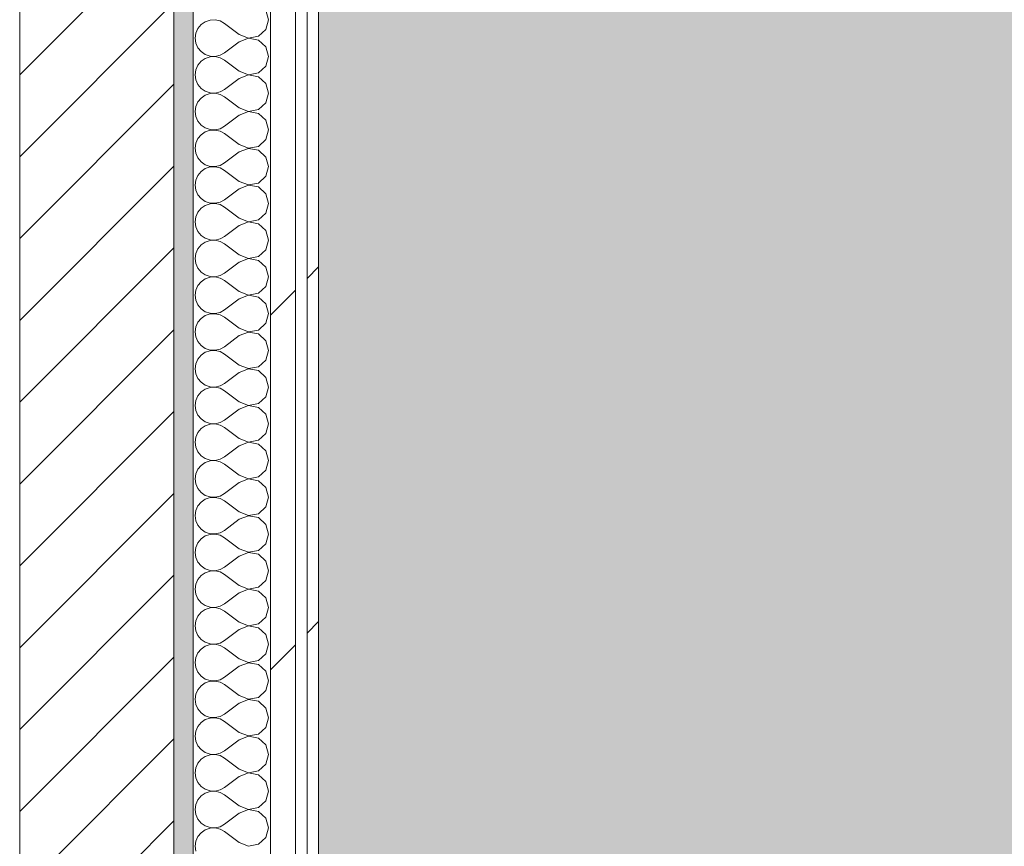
# Model space of a CAD drawing. Header units: millimetres. Extents: x -30280 to 19093, y -19284 to 4746.
# Tile 231 of 256: x -1771 to -1261, y -9638 to -9210. Entities that reach past the tile are written whole.
import ezdxf

# ---------------------------------------------------------------- set-up
doc = ezdxf.new("R2010")
doc.units = ezdxf.units.MM
doc.header["$MEASUREMENT"] = 0
doc.linetypes.add('Wipeout_Contour', pattern=[1000, 0, -1000])
for name, color, linetype in [('12_FAÇ_Façana', 7, 'Continuous'), ('Nuevo_07_CR_Cel Ras pladur', 7, 'Continuous'), ('Nuevo_08_E_Envans secs', 7, 'Continuous')]:
    doc.layers.add(name, color=color, linetype=linetype)
for name, color, linetype, lineweight, true_color in [('12_FAÇ_Façana_Pluma_Nº__176', 7, 'Continuous', 15, 0x93a0c6), ('Nuevo_07_CR_Cel Ras pladur_Pluma_Nº__102', 7, 'Continuous', 5, 0xcccccc), ('Nuevo_08_E_Envans secs_Pluma_Nº__102', 7, 'Continuous', 5, 0xcccccc), ('Nuevo_08_E_Envans secs_Pluma_Nº__171', 171, 'Continuous', 13, 0xaaaaff), ('Nuevo_08_E_Envans secs_Pluma_Nº__177', 7, 'Continuous', 15, 0xf7e046)]:
    doc.layers.add(name, color=color, linetype=linetype, lineweight=lineweight, true_color=true_color)
for name, color, linetype, lineweight in [('12_FAÇ_Façana_Pluma_Nº__2', 8, 'Continuous', 5), ('12_FAÇ_Façana_Pluma_Nº__7', 7, 'Continuous', 5), ('Nuevo_08_E_Envans secs_Pluma_Nº__1', 7, 'Continuous', 5)]:
    doc.layers.add(name, color=color, linetype=linetype, lineweight=lineweight)
pattern_1 = [(45, (0, 0), (-183.848, 183.848), [195, -65]), (45, (7e-14, 183.85), (-183.848, 183.848), [195, -65])]

# ---------------------------------------------------------------- blocks, each defined once
blk = doc.blocks.new('Forjado_1_1', base_point=(-28050.85, 1700.85))
at = {"layer": 'Nuevo_07_CR_Cel Ras pladur_Pluma_Nº__102', "linetype": 'Continuous', "lineweight": 0, "true_color": 0x333333}
h = blk.add_hatch(color=250, dxfattribs=at)
h.paths.add_polyline_path([(-28050.85, 1700.85), (-1702.11, 1700.85), (-1556.11, 1700.85), (-1556.11, -1703.98), (-1619.11, -1703.98), (-1619.11, -6940.7), (-1544.11, -6940.7), (-1544.11, -7505.7), (-1616.26, -7505.7), (-1616.05, -11923.98), (-1552.9, -11923.98), (-1552.9, -12503.98), (-2036.11, -12503.98), (-2036.11, -12340.7), (-6985.39, -12340.7), (-6985.39, -12549.28), (-7491.4, -12549.28), (-7491.4, -12393.7), (-10655.85, -12393.7), (-10657.1, -13685.07), (-1603.63, -13694.56), (-1609.23, -16937.98), (375.89, -16937.98), (375.89, -16738.98), (1128.89, -16738.98), (1128.89, -17066.98), (2622.91, -17066.98), (5778.89, -17066.98), (5778.89, -16738.98), (6378.89, -16738.98), (6378.89, -12488.98), (5778.89, -12488.98), (5763.89, -12069.98), (3832.9, -12069.98), (2768.91, -12069.98), (2768.91, -12619.14), (2622.91, -12619.14), (2622.91, -12069.98), (843.89, -12069.98), (843.89, -12503.98), (363.89, -12503.98), (363.89, -11923.98), (6641.89, -11923.98), (6627.87, -9203.97), (6003.89, -9207.42), (6010.89, -7490.7), (5790.89, -7490.7), (5790.89, -6940.7), (6010.89, -6940.7), (6010.89, -1710.7), (5770.89, -1710.7), (5770.89, 3861.73), (-28038.85, 3861.73)])
h.paths.add_polyline_path([(7.39, -9099.15), (-1192.61, -9099.15), (-1192.61, 1700.85), (7.39, 1700.85)], flags=0)
h.paths.add_polyline_path([(-1181.11, -11348.2), (-1181.11, -9848.2), (5718.89, -9848.2), (5718.89, -11348.2)], flags=0)
h.paths.add_polyline_path([(38, -16371.48), (-1162, -16371.48), (-1162, -12771.48), (38, -12771.48)], flags=0)
h.paths.add_polyline_path([(2309.36, -16371.48), (1109.36, -16371.48), (1109.36, -12771.48), (2309.36, -12771.48)], flags=0)
h.paths.add_polyline_path([(2226.83, -8799.15), (2226.83, 1400.85), (3726.83, 1400.85), (3726.83, -8799.15)], flags=0)
h.paths.add_polyline_path([(3832.9, -12471.48), (5032.9, -12471.48), (5032.9, -16671.48), (3832.9, -16671.48)], flags=0)
at = {"layer": 'Nuevo_07_CR_Cel Ras pladur_Pluma_Nº__102', "color": 254, "linetype": 'Continuous', "lineweight": 5, "true_color": 0xcccccc, "flags": 128}
blk.add_lwpolyline([(1128.89, -16738.98), (375.89, -16738.98), (375.89, -16937.98), (-1609.23, -16937.98), (-1603.63, -13694.56), (-10657.1, -13685.07), (-10655.85, -12393.7), (-7491.4, -12393.7), (-7491.4, -12549.28), (-6985.39, -12549.28), (-6985.39, -12340.7), (-2036.11, -12340.7), (-2036.11, -12503.98), (-1552.9, -12503.98), (-1552.9, -11923.98), (-1616.05, -11923.98), (-1616.26, -7505.7)], dxfattribs=at)
blk = doc.blocks.new('Muro_1_1', base_point=(-1681.11, -1193.98))
at = {"layer": '12_FAÇ_Façana_Pluma_Nº__176', "linetype": 'Continuous', "lineweight": 0, "true_color": 0x495063}
blk.add_hatch(color=251, dxfattribs=at).paths.add_polyline_path([(-1691.11, -7478.98), (-1691.11, -10658.98), (-1681.11, -10658.98), (-1681.11, -7478.98)])
at = {"layer": '12_FAÇ_Façana_Pluma_Nº__2', "linetype": 'Continuous', "lineweight": 5}
h = blk.add_hatch(dxfattribs=at)
h.set_pattern_fill('Ceramic_0001', color=8, style=0, pattern_type=2)
h.set_pattern_definition([(45, (0, 0), (-21.2132, 21.2132), [])])
h.paths.add_polyline_path([(-1771.11, -7478.98), (-1771.11, -10658.98), (-1691.11, -10658.98), (-1691.11, -7478.98)])
at = {"layer": '12_FAÇ_Façana_Pluma_Nº__7', "color": 7, "linetype": 'Continuous', "lineweight": 5}
for p, q in [((-1771.11, -10658.98), (-1771.11, -7478.98)), ((-1691.11, -10658.98), (-1691.11, -7478.98))]:
    blk.add_line(p, q, dxfattribs=at)
at = {"layer": '12_FAÇ_Façana_Pluma_Nº__7', "color": 7, "linetype": 'Continuous', "lineweight": 5, "flags": 128}
blk.add_lwpolyline([(-1681.11, -10658.98), (-1681.11, -7478.98)], dxfattribs=at)
blk = doc.blocks.new('*X684')
at = {"layer": 'Nuevo_08_E_Envans secs_Pluma_Nº__102', "color": 254, "linetype": 'Continuous', "lineweight": 5, "true_color": 0xcccccc}
for p, q in [((-1642.06, -9209.52), (-1643.48, -9204.52)), ((-1672.4, -9209.69), (-1674.89, -9210.53)), ((-1669.78, -9209.56), (-1672.4, -9209.69)), ((-1667.22, -9210.16), (-1669.78, -9209.56)), ((-1664.92, -9211.43), (-1667.22, -9210.16)), ((-1643.48, -9214.53), (-1642.06, -9209.52)), ((-1678.73, -9214.04), (-1679.79, -9216.45)), ((-1677.06, -9212.02), (-1678.73, -9214.04)), ((-1674.89, -9210.53), (-1677.06, -9212.02)), ((-1657.3, -9217.14), (-1664.92, -9211.43)), ((-1647.33, -9218.04), (-1643.48, -9214.53)), ((-1679.79, -9216.45), (-1680.16, -9219.05)), ((-1680.16, -9219.05), (-1679.79, -9221.65)), ((-1657.3, -9217.14), (-1652.44, -9219.01)), ((-1652.44, -9219.09), (-1657.3, -9220.95)), ((-1652.44, -9219.01), (-1647.33, -9218.04)), ((-1647.33, -9220.05), (-1652.44, -9219.09)), ((-1643.48, -9223.56), (-1647.33, -9220.05)), ((-1679.79, -9221.65), (-1678.73, -9224.05)), ((-1678.73, -9224.05), (-1677.06, -9226.08)), ((-1657.3, -9220.95), (-1664.92, -9226.67)), ((-1642.06, -9228.57), (-1643.48, -9223.56)), ((-1677.06, -9226.08), (-1674.89, -9227.57)), ((-1674.89, -9229.58), (-1677.06, -9231.06)), ((-1674.89, -9227.57), (-1672.4, -9228.41)), ((-1672.4, -9228.74), (-1674.89, -9229.58)), ((-1672.4, -9228.41), (-1669.78, -9228.53)), ((-1669.78, -9228.61), (-1672.4, -9228.74)), ((-1669.78, -9228.53), (-1667.22, -9227.94)), ((-1667.22, -9229.2), (-1669.78, -9228.61)), ((-1667.22, -9227.94), (-1664.92, -9226.67)), ((-1664.92, -9230.48), (-1667.22, -9229.2)), ((-1657.3, -9236.19), (-1664.92, -9230.48)), ((-1643.48, -9233.58), (-1642.06, -9228.57)), ((-1679.79, -9235.49), (-1680.16, -9238.1)), ((-1678.73, -9233.09), (-1679.79, -9235.49)), ((-1677.06, -9231.06), (-1678.73, -9233.09)), ((-1647.33, -9237.09), (-1643.48, -9233.58)), ((-1680.16, -9238.1), (-1679.79, -9240.7)), ((-1679.79, -9240.7), (-1678.73, -9243.1)), ((-1657.3, -9240), (-1664.92, -9245.71)), ((-1657.3, -9236.19), (-1652.44, -9238.06)), ((-1652.44, -9238.13), (-1657.3, -9240)), ((-1652.44, -9238.06), (-1647.33, -9237.09)), ((-1647.33, -9239.1), (-1652.44, -9238.13)), ((-1643.48, -9242.61), (-1647.33, -9239.1)), ((-1678.73, -9243.1), (-1677.06, -9245.13)), ((-1677.06, -9245.13), (-1674.89, -9246.61)), ((-1667.22, -9246.99), (-1664.92, -9245.71)), ((-1642.06, -9247.62), (-1643.48, -9242.61)), ((-1677.06, -9250.11), (-1678.73, -9252.14)), ((-1674.89, -9248.62), (-1677.06, -9250.11)), ((-1674.89, -9246.61), (-1672.4, -9247.45)), ((-1672.4, -9247.78), (-1674.89, -9248.62)), ((-1672.4, -9247.45), (-1669.78, -9247.58)), ((-1669.78, -9247.66), (-1672.4, -9247.78)), ((-1669.78, -9247.58), (-1667.22, -9246.99)), ((-1667.22, -9248.25), (-1669.78, -9247.66)), ((-1664.92, -9249.52), (-1667.22, -9248.25)), ((-1657.3, -9255.24), (-1664.92, -9249.52)), ((-1643.48, -9252.63), (-1642.06, -9247.62)), ((-1679.79, -9254.54), (-1680.16, -9257.14)), ((-1678.73, -9252.14), (-1679.79, -9254.54)), ((-1657.3, -9255.24), (-1652.44, -9257.1)), ((-1652.44, -9257.1), (-1647.33, -9256.14)), ((-1647.33, -9256.14), (-1643.48, -9252.63)), ((-1680.16, -9257.14), (-1679.79, -9259.75)), ((-1679.79, -9259.75), (-1678.73, -9262.15)), ((-1657.3, -9259.05), (-1664.92, -9264.76)), ((-1652.44, -9257.18), (-1657.3, -9259.05)), ((-1647.33, -9258.15), (-1652.44, -9257.18)), ((-1643.48, -9261.66), (-1647.33, -9258.15)), ((-1678.73, -9262.15), (-1677.06, -9264.17)), ((-1677.06, -9264.17), (-1674.89, -9265.66)), ((-1674.89, -9265.66), (-1672.4, -9266.5)), ((-1672.4, -9266.5), (-1669.78, -9266.63)), ((-1669.78, -9266.63), (-1667.22, -9266.03)), ((-1667.22, -9266.03), (-1664.92, -9264.76)), ((-1642.06, -9266.67), (-1643.48, -9261.66)), ((-1678.73, -9271.18), (-1679.79, -9273.59)), ((-1677.06, -9269.16), (-1678.73, -9271.18)), ((-1674.89, -9267.67), (-1677.06, -9269.16)), ((-1672.4, -9266.83), (-1674.89, -9267.67)), ((-1669.78, -9266.71), (-1672.4, -9266.83)), ((-1667.22, -9267.3), (-1669.78, -9266.71)), ((-1664.92, -9268.57), (-1667.22, -9267.3)), ((-1657.3, -9274.29), (-1664.92, -9268.57)), ((-1647.33, -9275.19), (-1643.48, -9271.67)), ((-1643.48, -9271.67), (-1642.06, -9266.67)), ((-1679.79, -9273.59), (-1680.16, -9276.19)), ((-1680.16, -9276.19), (-1679.79, -9278.79)), ((-1657.3, -9274.29), (-1652.44, -9276.15)), ((-1652.44, -9276.23), (-1657.3, -9278.1)), ((-1652.44, -9276.15), (-1647.33, -9275.19)), ((-1647.33, -9277.2), (-1652.44, -9276.23)), ((-1679.79, -9278.79), (-1678.73, -9281.2)), ((-1678.73, -9281.2), (-1677.06, -9283.22)), ((-1657.3, -9278.1), (-1664.92, -9283.81)), ((-1643.48, -9280.71), (-1647.33, -9277.2)), ((-1642.06, -9285.71), (-1643.48, -9280.71)), ((-1677.06, -9283.22), (-1674.89, -9284.71)), ((-1674.89, -9286.72), (-1677.06, -9288.21)), ((-1674.89, -9284.71), (-1672.4, -9285.55)), ((-1672.4, -9285.88), (-1674.89, -9286.72)), ((-1672.4, -9285.55), (-1669.78, -9285.68)), ((-1669.78, -9285.75), (-1672.4, -9285.88)), ((-1669.78, -9285.68), (-1667.22, -9285.08)), ((-1667.22, -9286.35), (-1669.78, -9285.75)), ((-1667.22, -9285.08), (-1664.92, -9283.81)), ((-1664.92, -9287.62), (-1667.22, -9286.35)), ((-1643.48, -9290.72), (-1642.06, -9285.71)), ((-1678.73, -9290.23), (-1679.79, -9292.64)), ((-1677.06, -9288.21), (-1678.73, -9290.23)), ((-1657.3, -9293.33), (-1664.92, -9287.62)), ((-1647.33, -9294.23), (-1643.48, -9290.72)), ((-1679.79, -9292.64), (-1680.16, -9295.24)), ((-1680.16, -9295.24), (-1679.79, -9297.84)), ((-1657.3, -9297.14), (-1664.92, -9302.86)), ((-1657.3, -9293.33), (-1652.44, -9295.2)), ((-1652.44, -9295.28), (-1657.3, -9297.14)), ((-1652.44, -9295.2), (-1647.33, -9294.23)), ((-1647.33, -9296.24), (-1652.44, -9295.28)), ((-1643.48, -9299.75), (-1647.33, -9296.24)), ((-1679.79, -9297.84), (-1678.73, -9300.25)), ((-1678.73, -9300.25), (-1677.06, -9302.27)), ((-1677.06, -9302.27), (-1674.89, -9303.76)), ((-1642.06, -9304.76), (-1643.48, -9299.75)), ((-1677.06, -9307.26), (-1678.73, -9309.28)), ((-1674.89, -9305.77), (-1677.06, -9307.26)), ((-1674.89, -9303.76), (-1672.4, -9304.6)), ((-1672.4, -9304.93), (-1674.89, -9305.77)), ((-1672.4, -9304.6), (-1669.78, -9304.72)), ((-1669.78, -9304.8), (-1672.4, -9304.93)), ((-1669.78, -9304.72), (-1667.22, -9304.13)), ((-1667.22, -9305.4), (-1669.78, -9304.8)), ((-1667.22, -9304.13), (-1664.92, -9302.86)), ((-1664.92, -9306.67), (-1667.22, -9305.4)), ((-1657.3, -9312.38), (-1664.92, -9306.67)), ((-1643.48, -9309.77), (-1642.06, -9304.76)), ((-1679.79, -9311.68), (-1680.16, -9314.29)), ((-1678.73, -9309.28), (-1679.79, -9311.68)), ((-1657.3, -9312.38), (-1652.44, -9314.25)), ((-1647.33, -9313.28), (-1643.48, -9309.77)), ((-1680.16, -9314.29), (-1679.79, -9316.89)), ((-1679.79, -9316.89), (-1678.73, -9319.29)), ((-1657.3, -9316.19), (-1664.92, -9321.9)), ((-1652.44, -9314.32), (-1657.3, -9316.19)), ((-1652.44, -9314.25), (-1647.33, -9313.28)), ((-1647.33, -9315.29), (-1652.44, -9314.32)), ((-1643.48, -9318.8), (-1647.33, -9315.29)), ((-1678.73, -9319.29), (-1677.06, -9321.32)), ((-1677.06, -9321.32), (-1674.89, -9322.8)), ((-1667.22, -9323.18), (-1664.92, -9321.9)), ((-1642.06, -9323.81), (-1643.48, -9318.8)), ((-1677.06, -9326.3), (-1678.73, -9328.33)), ((-1674.89, -9324.81), (-1677.06, -9326.3)), ((-1674.89, -9322.8), (-1672.4, -9323.64)), ((-1672.4, -9323.98), (-1674.89, -9324.81)), ((-1672.4, -9323.64), (-1669.78, -9323.77)), ((-1669.78, -9323.85), (-1672.4, -9323.98)), ((-1669.78, -9323.77), (-1667.22, -9323.18)), ((-1667.22, -9324.44), (-1669.78, -9323.85)), ((-1664.92, -9325.71), (-1667.22, -9324.44)), ((-1657.3, -9331.43), (-1664.92, -9325.71)), ((-1643.48, -9328.82), (-1642.06, -9323.81)), ((-1679.79, -9330.73), (-1680.16, -9333.33)), ((-1678.73, -9328.33), (-1679.79, -9330.73)), ((-1657.3, -9331.43), (-1652.44, -9333.29)), ((-1652.44, -9333.29), (-1647.33, -9332.33)), ((-1647.33, -9332.33), (-1643.48, -9328.82)), ((-1680.16, -9333.33), (-1679.79, -9335.94)), ((-1679.79, -9335.94), (-1678.73, -9338.34)), ((-1657.3, -9335.24), (-1664.92, -9340.95)), ((-1652.44, -9333.37), (-1657.3, -9335.24)), ((-1647.33, -9334.34), (-1652.44, -9333.37)), ((-1643.48, -9337.85), (-1647.33, -9334.34)), ((-1642.06, -9342.86), (-1643.48, -9337.85)), ((-1678.73, -9338.34), (-1677.06, -9340.36)), ((-1677.06, -9340.36), (-1674.89, -9341.85)), ((-1674.89, -9341.85), (-1672.4, -9342.69)), ((-1672.4, -9343.02), (-1674.89, -9343.86)), ((-1672.4, -9342.69), (-1669.78, -9342.82)), ((-1669.78, -9342.9), (-1672.4, -9343.02)), ((-1669.78, -9342.82), (-1667.22, -9342.22)), ((-1667.22, -9343.49), (-1669.78, -9342.9)), ((-1667.22, -9342.22), (-1664.92, -9340.95)), ((-1643.48, -9347.86), (-1642.06, -9342.86)), ((-1678.73, -9347.37), (-1679.79, -9349.78)), ((-1677.06, -9345.35), (-1678.73, -9347.37)), ((-1674.89, -9343.86), (-1677.06, -9345.35)), ((-1664.92, -9344.76), (-1667.22, -9343.49)), ((-1657.3, -9350.48), (-1664.92, -9344.76)), ((-1647.33, -9351.38), (-1643.48, -9347.86)), ((-1679.79, -9349.78), (-1680.16, -9352.38)), ((-1680.16, -9352.38), (-1679.79, -9354.98)), ((-1657.3, -9350.48), (-1652.44, -9352.34)), ((-1652.44, -9352.42), (-1657.3, -9354.29)), ((-1652.44, -9352.34), (-1647.33, -9351.38)), ((-1647.33, -9353.39), (-1652.44, -9352.42)), ((-1643.48, -9356.9), (-1647.33, -9353.39)), ((-1679.79, -9354.98), (-1678.73, -9357.39)), ((-1678.73, -9357.39), (-1677.06, -9359.41)), ((-1657.3, -9354.29), (-1664.92, -9360)), ((-1642.06, -9361.9), (-1643.48, -9356.9)), ((-1677.06, -9359.41), (-1674.89, -9360.9)), ((-1674.89, -9362.91), (-1677.06, -9364.4)), ((-1674.89, -9360.9), (-1672.4, -9361.74)), ((-1672.4, -9362.07), (-1674.89, -9362.91)), ((-1672.4, -9361.74), (-1669.78, -9361.87)), ((-1669.78, -9361.94), (-1672.4, -9362.07)), ((-1669.78, -9361.87), (-1667.22, -9361.27)), ((-1667.22, -9362.54), (-1669.78, -9361.94)), ((-1667.22, -9361.27), (-1664.92, -9360)), ((-1664.92, -9363.81), (-1667.22, -9362.54)), ((-1643.48, -9366.91), (-1642.06, -9361.9)), ((-1678.73, -9366.42), (-1679.79, -9368.83)), ((-1677.06, -9364.4), (-1678.73, -9366.42)), ((-1657.3, -9369.52), (-1664.92, -9363.81)), ((-1647.33, -9370.42), (-1643.48, -9366.91)), ((-1679.79, -9368.83), (-1680.16, -9371.43)), ((-1680.16, -9371.43), (-1679.79, -9374.03)), ((-1657.3, -9373.33), (-1664.92, -9379.05)), ((-1657.3, -9369.52), (-1652.44, -9371.39)), ((-1652.44, -9371.47), (-1657.3, -9373.33)), ((-1652.44, -9371.39), (-1647.33, -9370.42)), ((-1647.33, -9372.43), (-1652.44, -9371.47)), ((-1643.48, -9375.95), (-1647.33, -9372.43)), ((-1679.79, -9374.03), (-1678.73, -9376.44)), ((-1678.73, -9376.44), (-1677.06, -9378.46)), ((-1677.06, -9378.46), (-1674.89, -9379.95)), ((-1642.06, -9380.95), (-1643.48, -9375.95)), ((-1677.06, -9383.45), (-1678.73, -9385.47)), ((-1674.89, -9381.96), (-1677.06, -9383.45)), ((-1674.89, -9379.95), (-1672.4, -9380.79)), ((-1672.4, -9381.12), (-1674.89, -9381.96)), ((-1672.4, -9380.79), (-1669.78, -9380.91)), ((-1669.78, -9380.99), (-1672.4, -9381.12)), ((-1669.78, -9380.91), (-1667.22, -9380.32)), ((-1667.22, -9381.59), (-1669.78, -9380.99)), ((-1667.22, -9380.32), (-1664.92, -9379.05)), ((-1664.92, -9382.86), (-1667.22, -9381.59)), ((-1657.3, -9388.57), (-1664.92, -9382.86)), ((-1643.48, -9385.96), (-1642.06, -9380.95)), ((-1679.79, -9387.87), (-1680.16, -9390.48)), ((-1678.73, -9385.47), (-1679.79, -9387.87)), ((-1657.3, -9388.57), (-1652.44, -9390.44)), ((-1647.33, -9389.47), (-1643.48, -9385.96)), ((-1680.16, -9390.48), (-1679.79, -9393.08)), ((-1679.79, -9393.08), (-1678.73, -9395.48)), ((-1657.3, -9392.38), (-1664.92, -9398.1)), ((-1652.44, -9390.51), (-1657.3, -9392.38)), ((-1652.44, -9390.44), (-1647.33, -9389.47)), ((-1647.33, -9391.48), (-1652.44, -9390.51)), ((-1643.48, -9394.99), (-1647.33, -9391.48)), ((-1678.73, -9395.48), (-1677.06, -9397.51)), ((-1677.06, -9397.51), (-1674.89, -9398.99)), ((-1674.89, -9398.99), (-1672.4, -9399.83)), ((-1669.78, -9399.96), (-1667.22, -9399.37)), ((-1667.22, -9399.37), (-1664.92, -9398.1)), ((-1642.06, -9400), (-1643.48, -9394.99)), ((-1677.06, -9402.49), (-1678.73, -9404.52)), ((-1674.89, -9401.01), (-1677.06, -9402.49)), ((-1672.4, -9400.17), (-1674.89, -9401.01)), ((-1672.4, -9399.83), (-1669.78, -9399.96)), ((-1669.78, -9400.04), (-1672.4, -9400.17)), ((-1667.22, -9400.63), (-1669.78, -9400.04)), ((-1664.92, -9401.9), (-1667.22, -9400.63)), ((-1657.3, -9407.62), (-1664.92, -9401.9)), ((-1643.48, -9405.01), (-1642.06, -9400)), ((-1679.79, -9406.92), (-1680.16, -9409.52)), ((-1680.16, -9409.52), (-1679.79, -9412.13)), ((-1678.73, -9404.52), (-1679.79, -9406.92)), ((-1657.3, -9407.62), (-1652.44, -9409.49)), ((-1652.44, -9409.56), (-1657.3, -9411.43)), ((-1652.44, -9409.49), (-1647.33, -9408.52)), ((-1647.33, -9410.53), (-1652.44, -9409.56)), ((-1647.33, -9408.52), (-1643.48, -9405.01)), ((-1679.79, -9412.13), (-1678.73, -9414.53)), ((-1678.73, -9414.53), (-1677.06, -9416.55)), ((-1657.3, -9411.43), (-1664.92, -9417.14)), ((-1643.48, -9414.04), (-1647.33, -9410.53)), ((-1642.06, -9419.05), (-1643.48, -9414.04)), ((-1677.06, -9416.55), (-1674.89, -9418.04)), ((-1674.89, -9418.04), (-1672.4, -9418.88)), ((-1672.4, -9419.21), (-1674.89, -9420.05)), ((-1672.4, -9418.88), (-1669.78, -9419.01)), ((-1669.78, -9419.09), (-1672.4, -9419.21)), ((-1669.78, -9419.01), (-1667.22, -9418.41)), ((-1667.22, -9419.68), (-1669.78, -9419.09)), ((-1667.22, -9418.41), (-1664.92, -9417.14)), ((-1664.92, -9420.95), (-1667.22, -9419.68)), ((-1643.48, -9424.05), (-1642.06, -9419.05)), ((-1678.73, -9423.56), (-1679.79, -9425.97)), ((-1677.06, -9421.54), (-1678.73, -9423.56)), ((-1674.89, -9420.05), (-1677.06, -9421.54)), ((-1657.3, -9426.67), (-1664.92, -9420.95)), ((-1647.33, -9427.57), (-1643.48, -9424.05)), ((-1679.79, -9425.97), (-1680.16, -9428.57)), ((-1680.16, -9428.57), (-1679.79, -9431.17)), ((-1657.3, -9426.67), (-1652.44, -9428.53)), ((-1652.44, -9428.61), (-1657.3, -9430.48)), ((-1652.44, -9428.53), (-1647.33, -9427.57)), ((-1647.33, -9429.58), (-1652.44, -9428.61)), ((-1643.48, -9433.09), (-1647.33, -9429.58)), ((-1679.79, -9431.17), (-1678.73, -9433.58)), ((-1678.73, -9433.58), (-1677.06, -9435.6)), ((-1657.3, -9430.48), (-1664.92, -9436.19)), ((-1642.06, -9438.1), (-1643.48, -9433.09)), ((-1677.06, -9435.6), (-1674.89, -9437.09)), ((-1674.89, -9439.1), (-1677.06, -9440.59)), ((-1674.89, -9437.09), (-1672.4, -9437.93)), ((-1672.4, -9438.26), (-1674.89, -9439.1)), ((-1672.4, -9437.93), (-1669.78, -9438.06)), ((-1669.78, -9438.13), (-1672.4, -9438.26)), ((-1669.78, -9438.06), (-1667.22, -9437.46)), ((-1667.22, -9438.73), (-1669.78, -9438.13)), ((-1667.22, -9437.46), (-1664.92, -9436.19)), ((-1664.92, -9440), (-1667.22, -9438.73)), ((-1657.3, -9445.71), (-1664.92, -9440)), ((-1643.48, -9443.1), (-1642.06, -9438.1)), ((-1679.79, -9445.02), (-1680.16, -9447.62)), ((-1678.73, -9442.61), (-1679.79, -9445.02)), ((-1677.06, -9440.59), (-1678.73, -9442.61)), ((-1647.33, -9446.61), (-1643.48, -9443.1)), ((-1680.16, -9447.62), (-1679.79, -9450.22)), ((-1679.79, -9450.22), (-1678.73, -9452.63)), ((-1657.3, -9449.52), (-1664.92, -9455.24)), ((-1657.3, -9445.71), (-1652.44, -9447.58)), ((-1652.44, -9447.66), (-1657.3, -9449.52)), ((-1652.44, -9447.58), (-1647.33, -9446.61)), ((-1647.33, -9448.62), (-1652.44, -9447.66)), ((-1643.48, -9452.14), (-1647.33, -9448.62)), ((-1678.73, -9452.63), (-1677.06, -9454.65)), ((-1677.06, -9454.65), (-1674.89, -9456.14)), ((-1667.22, -9456.51), (-1664.92, -9455.24)), ((-1642.06, -9457.14), (-1643.48, -9452.14)), ((-1677.06, -9459.64), (-1678.73, -9461.66)), ((-1674.89, -9458.15), (-1677.06, -9459.64)), ((-1674.89, -9456.14), (-1672.4, -9456.98)), ((-1672.4, -9457.31), (-1674.89, -9458.15)), ((-1672.4, -9456.98), (-1669.78, -9457.1)), ((-1669.78, -9457.18), (-1672.4, -9457.31)), ((-1669.78, -9457.1), (-1667.22, -9456.51)), ((-1667.22, -9457.78), (-1669.78, -9457.18)), ((-1664.92, -9459.05), (-1667.22, -9457.78)), ((-1657.3, -9464.76), (-1664.92, -9459.05)), ((-1643.48, -9462.15), (-1642.06, -9457.14)), ((-1679.79, -9464.06), (-1680.16, -9466.67)), ((-1678.73, -9461.66), (-1679.79, -9464.06)), ((-1657.3, -9464.76), (-1652.44, -9466.63)), ((-1652.44, -9466.63), (-1647.33, -9465.66)), ((-1647.33, -9465.66), (-1643.48, -9462.15)), ((-1680.16, -9466.67), (-1679.79, -9469.27)), ((-1679.79, -9469.27), (-1678.73, -9471.67)), ((-1657.3, -9468.57), (-1664.92, -9474.29)), ((-1652.44, -9466.71), (-1657.3, -9468.57)), ((-1647.33, -9467.67), (-1652.44, -9466.71)), ((-1643.48, -9471.18), (-1647.33, -9467.67)), ((-1678.73, -9471.67), (-1677.06, -9473.7)), ((-1677.06, -9473.7), (-1674.89, -9475.19)), ((-1674.89, -9475.19), (-1672.4, -9476.02)), ((-1669.78, -9476.15), (-1667.22, -9475.56)), ((-1667.22, -9475.56), (-1664.92, -9474.29)), ((-1642.06, -9476.19), (-1643.48, -9471.18)), ((-1678.73, -9480.71), (-1679.79, -9483.11)), ((-1677.06, -9478.68), (-1678.73, -9480.71)), ((-1674.89, -9477.2), (-1677.06, -9478.68)), ((-1672.4, -9476.36), (-1674.89, -9477.2)), ((-1672.4, -9476.02), (-1669.78, -9476.15)), ((-1669.78, -9476.23), (-1672.4, -9476.36)), ((-1667.22, -9476.82), (-1669.78, -9476.23)), ((-1664.92, -9478.1), (-1667.22, -9476.82)), ((-1657.3, -9483.81), (-1664.92, -9478.1)), ((-1643.48, -9481.2), (-1642.06, -9476.19)), ((-1679.79, -9483.11), (-1680.16, -9485.71)), ((-1680.16, -9485.71), (-1679.79, -9488.32)), ((-1657.3, -9483.81), (-1652.44, -9485.68)), ((-1652.44, -9485.75), (-1657.3, -9487.62)), ((-1652.44, -9485.68), (-1647.33, -9484.71)), ((-1647.33, -9486.72), (-1652.44, -9485.75)), ((-1647.33, -9484.71), (-1643.48, -9481.2)), ((-1679.79, -9488.32), (-1678.73, -9490.72)), ((-1678.73, -9490.72), (-1677.06, -9492.74)), ((-1657.3, -9487.62), (-1664.92, -9493.33)), ((-1643.48, -9490.23), (-1647.33, -9486.72)), ((-1642.06, -9495.24), (-1643.48, -9490.23)), ((-1677.06, -9492.74), (-1674.89, -9494.23)), ((-1674.89, -9496.24), (-1677.06, -9497.73)), ((-1674.89, -9494.23), (-1672.4, -9495.07)), ((-1672.4, -9495.4), (-1674.89, -9496.24)), ((-1672.4, -9495.07), (-1669.78, -9495.2)), ((-1669.78, -9495.28), (-1672.4, -9495.4)), ((-1669.78, -9495.2), (-1667.22, -9494.6)), ((-1667.22, -9495.87), (-1669.78, -9495.28)), ((-1667.22, -9494.6), (-1664.92, -9493.33)), ((-1664.92, -9497.14), (-1667.22, -9495.87)), ((-1643.48, -9500.25), (-1642.06, -9495.24)), ((-1678.73, -9499.75), (-1679.79, -9502.16)), ((-1677.06, -9497.73), (-1678.73, -9499.75)), ((-1657.3, -9502.86), (-1664.92, -9497.14)), ((-1647.33, -9503.76), (-1643.48, -9500.25)), ((-1679.79, -9502.16), (-1680.16, -9504.76)), ((-1680.16, -9504.76), (-1679.79, -9507.36)), ((-1657.3, -9502.86), (-1652.44, -9504.72)), ((-1652.44, -9504.8), (-1657.3, -9506.67)), ((-1652.44, -9504.72), (-1647.33, -9503.76)), ((-1647.33, -9505.77), (-1652.44, -9504.8)), ((-1643.48, -9509.28), (-1647.33, -9505.77)), ((-1679.79, -9507.36), (-1678.73, -9509.77)), ((-1678.73, -9509.77), (-1677.06, -9511.79)), ((-1657.3, -9506.67), (-1664.92, -9512.38)), ((-1642.06, -9514.29), (-1643.48, -9509.28)), ((-1677.06, -9516.78), (-1678.73, -9518.8)), ((-1677.06, -9511.79), (-1674.89, -9513.28)), ((-1674.89, -9515.29), (-1677.06, -9516.78)), ((-1674.89, -9513.28), (-1672.4, -9514.12)), ((-1672.4, -9514.45), (-1674.89, -9515.29)), ((-1672.4, -9514.12), (-1669.78, -9514.25)), ((-1669.78, -9514.32), (-1672.4, -9514.45)), ((-1669.78, -9514.25), (-1667.22, -9513.65)), ((-1667.22, -9514.92), (-1669.78, -9514.32)), ((-1667.22, -9513.65), (-1664.92, -9512.38)), ((-1664.92, -9516.19), (-1667.22, -9514.92)), ((-1657.3, -9521.9), (-1664.92, -9516.19)), ((-1643.48, -9519.29), (-1642.06, -9514.29)), ((-1679.79, -9521.21), (-1680.16, -9523.81)), ((-1678.73, -9518.8), (-1679.79, -9521.21)), ((-1657.3, -9521.9), (-1652.44, -9523.77)), ((-1647.33, -9522.8), (-1643.48, -9519.29)), ((-1680.16, -9523.81), (-1679.79, -9526.41)), ((-1679.79, -9526.41), (-1678.73, -9528.82)), ((-1657.3, -9525.71), (-1664.92, -9531.43)), ((-1652.44, -9523.85), (-1657.3, -9525.71)), ((-1652.44, -9523.77), (-1647.33, -9522.8)), ((-1647.33, -9524.81), (-1652.44, -9523.85)), ((-1643.48, -9528.33), (-1647.33, -9524.81)), ((-1678.73, -9528.82), (-1677.06, -9530.84)), ((-1677.06, -9530.84), (-1674.89, -9532.33)), ((-1667.22, -9532.7), (-1664.92, -9531.43)), ((-1642.06, -9533.33), (-1643.48, -9528.33)), ((-1677.06, -9535.83), (-1678.73, -9537.85)), ((-1674.89, -9534.34), (-1677.06, -9535.83)), ((-1674.89, -9532.33), (-1672.4, -9533.17)), ((-1672.4, -9533.5), (-1674.89, -9534.34)), ((-1672.4, -9533.17), (-1669.78, -9533.29)), ((-1669.78, -9533.37), (-1672.4, -9533.5)), ((-1669.78, -9533.29), (-1667.22, -9532.7)), ((-1667.22, -9533.97), (-1669.78, -9533.37)), ((-1664.92, -9535.24), (-1667.22, -9533.97)), ((-1657.3, -9540.95), (-1664.92, -9535.24)), ((-1643.48, -9538.34), (-1642.06, -9533.33)), ((-1679.79, -9540.25), (-1680.16, -9542.86)), ((-1678.73, -9537.85), (-1679.79, -9540.25)), ((-1657.3, -9540.95), (-1652.44, -9542.82)), ((-1652.44, -9542.82), (-1647.33, -9541.85)), ((-1647.33, -9541.85), (-1643.48, -9538.34)), ((-1680.16, -9542.86), (-1679.79, -9545.46)), ((-1679.79, -9545.46), (-1678.73, -9547.86)), ((-1657.3, -9544.76), (-1664.92, -9550.48)), ((-1652.44, -9542.9), (-1657.3, -9544.76)), ((-1647.33, -9543.86), (-1652.44, -9542.9)), ((-1643.48, -9547.37), (-1647.33, -9543.86)), ((-1642.06, -9552.38), (-1643.48, -9547.37)), ((-1678.73, -9547.86), (-1677.06, -9549.89)), ((-1677.06, -9549.89), (-1674.89, -9551.38)), ((-1674.89, -9551.38), (-1672.4, -9552.22)), ((-1672.4, -9552.55), (-1674.89, -9553.39)), ((-1672.4, -9552.22), (-1669.78, -9552.34)), ((-1669.78, -9552.42), (-1672.4, -9552.55)), ((-1669.78, -9552.34), (-1667.22, -9551.75)), ((-1667.22, -9553.01), (-1669.78, -9552.42)), ((-1667.22, -9551.75), (-1664.92, -9550.48)), ((-1643.48, -9557.39), (-1642.06, -9552.38)), ((-1678.73, -9556.9), (-1679.79, -9559.3)), ((-1677.06, -9554.87), (-1678.73, -9556.9)), ((-1674.89, -9553.39), (-1677.06, -9554.87)), ((-1664.92, -9554.29), (-1667.22, -9553.01)), ((-1657.3, -9560), (-1664.92, -9554.29)), ((-1647.33, -9560.9), (-1643.48, -9557.39)), ((-1679.79, -9559.3), (-1680.16, -9561.9)), ((-1680.16, -9561.9), (-1679.79, -9564.51)), ((-1657.3, -9560), (-1652.44, -9561.87)), ((-1652.44, -9561.94), (-1657.3, -9563.81)), ((-1652.44, -9561.87), (-1647.33, -9560.9)), ((-1647.33, -9562.91), (-1652.44, -9561.94)), ((-1679.79, -9564.51), (-1678.73, -9566.91)), ((-1678.73, -9566.91), (-1677.06, -9568.94)), ((-1657.3, -9563.81), (-1664.92, -9569.52)), ((-1643.48, -9566.42), (-1647.33, -9562.91)), ((-1642.06, -9571.43), (-1643.48, -9566.42)), ((-1677.06, -9568.94), (-1674.89, -9570.42)), ((-1674.89, -9572.43), (-1677.06, -9573.92)), ((-1674.89, -9570.42), (-1672.4, -9571.26)), ((-1672.4, -9571.59), (-1674.89, -9572.43)), ((-1672.4, -9571.26), (-1669.78, -9571.39)), ((-1669.78, -9571.47), (-1672.4, -9571.59)), ((-1669.78, -9571.39), (-1667.22, -9570.8)), ((-1667.22, -9572.06), (-1669.78, -9571.47)), ((-1667.22, -9570.8), (-1664.92, -9569.52)), ((-1664.92, -9573.33), (-1667.22, -9572.06)), ((-1643.48, -9576.44), (-1642.06, -9571.43)), ((-1678.73, -9575.95), (-1679.79, -9578.35)), ((-1677.06, -9573.92), (-1678.73, -9575.95)), ((-1657.3, -9579.05), (-1664.92, -9573.33)), ((-1647.33, -9579.95), (-1643.48, -9576.44)), ((-1679.79, -9578.35), (-1680.16, -9580.95)), ((-1680.16, -9580.95), (-1679.79, -9583.55)), ((-1657.3, -9582.86), (-1664.92, -9588.57)), ((-1657.3, -9579.05), (-1652.44, -9580.91)), ((-1652.44, -9580.99), (-1657.3, -9582.86)), ((-1652.44, -9580.91), (-1647.33, -9579.95)), ((-1647.33, -9581.96), (-1652.44, -9580.99)), ((-1643.48, -9585.47), (-1647.33, -9581.96)), ((-1679.79, -9583.55), (-1678.73, -9585.96)), ((-1678.73, -9585.96), (-1677.06, -9587.98)), ((-1677.06, -9587.98), (-1674.89, -9589.47)), ((-1642.06, -9590.48), (-1643.48, -9585.47)), ((-1677.06, -9592.97), (-1678.73, -9594.99)), ((-1674.89, -9591.48), (-1677.06, -9592.97)), ((-1674.89, -9589.47), (-1672.4, -9590.31)), ((-1672.4, -9590.64), (-1674.89, -9591.48)), ((-1672.4, -9590.31), (-1669.78, -9590.44)), ((-1669.78, -9590.51), (-1672.4, -9590.64)), ((-1669.78, -9590.44), (-1667.22, -9589.84)), ((-1667.22, -9591.11), (-1669.78, -9590.51)), ((-1667.22, -9589.84), (-1664.92, -9588.57)), ((-1664.92, -9592.38), (-1667.22, -9591.11)), ((-1657.3, -9598.1), (-1664.92, -9592.38)), ((-1643.48, -9595.48), (-1642.06, -9590.48)), ((-1679.79, -9597.4), (-1680.16, -9600)), ((-1678.73, -9594.99), (-1679.79, -9597.4)), ((-1657.3, -9598.1), (-1652.44, -9599.96)), ((-1647.33, -9598.99), (-1643.48, -9595.48)), ((-1680.16, -9600), (-1679.79, -9602.6)), ((-1679.79, -9602.6), (-1678.73, -9605.01)), ((-1657.3, -9601.9), (-1664.92, -9607.62)), ((-1652.44, -9600.04), (-1657.3, -9601.9)), ((-1652.44, -9599.96), (-1647.33, -9598.99)), ((-1647.33, -9601.01), (-1652.44, -9600.04)), ((-1643.48, -9604.52), (-1647.33, -9601.01)), ((-1678.73, -9605.01), (-1677.06, -9607.03)), ((-1677.06, -9607.03), (-1674.89, -9608.52)), ((-1674.89, -9608.52), (-1672.4, -9609.36)), ((-1667.22, -9608.89), (-1664.92, -9607.62)), ((-1642.06, -9609.52), (-1643.48, -9604.52)), ((-1677.06, -9612.02), (-1678.73, -9614.04)), ((-1674.89, -9610.53), (-1677.06, -9612.02)), ((-1672.4, -9609.69), (-1674.89, -9610.53)), ((-1672.4, -9609.36), (-1669.78, -9609.49)), ((-1669.78, -9609.56), (-1672.4, -9609.69)), ((-1669.78, -9609.49), (-1667.22, -9608.89)), ((-1667.22, -9610.16), (-1669.78, -9609.56)), ((-1664.92, -9611.43), (-1667.22, -9610.16)), ((-1657.3, -9617.14), (-1664.92, -9611.43)), ((-1643.48, -9614.53), (-1642.06, -9609.52)), ((-1679.79, -9616.45), (-1680.16, -9619.05)), ((-1678.73, -9614.04), (-1679.79, -9616.45)), ((-1657.3, -9617.14), (-1652.44, -9619.01)), ((-1652.44, -9619.01), (-1647.33, -9618.04)), ((-1647.33, -9618.04), (-1643.48, -9614.53)), ((-1680.16, -9619.05), (-1679.79, -9621.65)), ((-1679.79, -9621.65), (-1678.73, -9624.05)), ((-1657.3, -9620.95), (-1664.92, -9626.67)), ((-1652.44, -9619.09), (-1657.3, -9620.95)), ((-1647.33, -9620.05), (-1652.44, -9619.09)), ((-1643.48, -9623.56), (-1647.33, -9620.05)), ((-1642.06, -9628.57), (-1643.48, -9623.56)), ((-1678.73, -9624.05), (-1677.06, -9626.08)), ((-1677.06, -9626.08), (-1674.89, -9627.57)), ((-1674.89, -9627.57), (-1672.4, -9628.41)), ((-1672.4, -9628.74), (-1674.89, -9629.58)), ((-1672.4, -9628.41), (-1669.78, -9628.53)), ((-1669.78, -9628.61), (-1672.4, -9628.74)), ((-1669.78, -9628.53), (-1667.22, -9627.94)), ((-1667.22, -9629.2), (-1669.78, -9628.61)), ((-1667.22, -9627.94), (-1664.92, -9626.67)), ((-1643.48, -9633.58), (-1642.06, -9628.57)), ((-1678.73, -9633.09), (-1679.79, -9635.49)), ((-1677.06, -9631.06), (-1678.73, -9633.09)), ((-1674.89, -9629.58), (-1677.06, -9631.06)), ((-1664.92, -9630.48), (-1667.22, -9629.2)), ((-1657.3, -9636.19), (-1664.92, -9630.48)), ((-1647.33, -9637.09), (-1643.48, -9633.58)), ((-1679.79, -9635.49), (-1680.16, -9638.1)), ((-1680.16, -9638.1), (-1679.79, -9640.7)), ((-1657.3, -9636.19), (-1652.44, -9638.06)), ((-1652.44, -9638.06), (-1647.33, -9637.09))]:
    blk.add_line(p, q, dxfattribs=at)
blk = doc.blocks.new('Muro_102_1', base_point=(-1616.11, -10658.98))
at = {"layer": 'Nuevo_08_E_Envans secs_Pluma_Nº__1', "color": 7, "linetype": 'Continuous', "lineweight": 5, "flags": 128}
blk.add_lwpolyline([(-1681.11, -7478.98), (-1681.11, -10658.98)], dxfattribs=at)
at = {"color": 254, "linetype": 'Wipeout_Contour', "lineweight": 0, "ltscale": 36878.164424}
blk.add_wipeout([(-1628.11, -10658.98), (-1628.11, -7478.98), (-1641.11, -7478.98), (-1641.11, -10658.98)], dxfattribs=at).dxf.layer = 'Nuevo_08_E_Envans secs'
at = {"color": 254, "linetype": 'Wipeout_Contour', "lineweight": 0, "ltscale": 36866.891477}
blk.add_wipeout([(-1616.11, -10658.98), (-1616.11, -7478.98), (-1622.11, -7478.98), (-1622.11, -10658.98)], dxfattribs=at).dxf.layer = 'Nuevo_08_E_Envans secs'
at = {"layer": 'Nuevo_08_E_Envans secs_Pluma_Nº__171', "linetype": 'Continuous', "lineweight": 13, "true_color": 0xaaaaff}
h = blk.add_hatch(dxfattribs=at)
h.set_pattern_fill('Panellat_HPL_0001', color=161, style=0, pattern_type=2)
h.set_pattern_definition(pattern_1)
h.paths.add_polyline_path([(-1616.11, -10658.98), (-1616.11, -7478.98), (-1622.11, -7478.98), (-1622.11, -10658.98)])
at = {"layer": 'Nuevo_08_E_Envans secs_Pluma_Nº__177', "linetype": 'Continuous', "lineweight": 15, "true_color": 0xf7e046}
h = blk.add_hatch(dxfattribs=at)
h.set_pattern_fill('Panellat_HPL_0001', color=53, style=0, pattern_type=2)
h.set_pattern_definition(pattern_1)
h.paths.add_polyline_path([(-1628.11, -10658.98), (-1628.11, -7478.98), (-1641.11, -7478.98), (-1641.11, -10658.98)])
at = {"layer": 'Nuevo_08_E_Envans secs_Pluma_Nº__1', "color": 7, "linetype": 'Continuous', "lineweight": 5}
for p, q in [((-1641.11, -10658.98), (-1641.11, -7478.98)), ((-1628.11, -10658.98), (-1628.11, -7478.98)), ((-1622.11, -10658.98), (-1622.11, -7478.98))]:
    blk.add_line(p, q, dxfattribs=at)
at = {"layer": 'Nuevo_08_E_Envans secs_Pluma_Nº__1', "color": 7, "linetype": 'Continuous', "lineweight": 5, "flags": 128}
blk.add_lwpolyline([(-1616.11, -10658.98), (-1616.11, -7478.98)], dxfattribs=at)
at = {"layer": 'Nuevo_08_E_Envans secs', "color": 7, "lineweight": 20}
blk.add_blockref('*X684', (0, 0), dxfattribs=at)

msp = doc.modelspace()

# ---------------------------------------------------------------- block references
at = {"layer": '12_FAÇ_Façana', "color": 7, "lineweight": 20}
msp.add_blockref('Muro_1_1', (-1681.11, -1193.98), dxfattribs=at)
at = {"layer": 'Nuevo_07_CR_Cel Ras pladur', "color": 254, "linetype": 'Continuous', "lineweight": 5, "true_color": 0xcccccc}
msp.add_blockref('Forjado_1_1', (-28050.85, 1700.85), dxfattribs=at)

# ---------------------------------------------------------------- next in the draw order: block references
at = {"layer": 'Nuevo_08_E_Envans secs', "color": 7, "lineweight": 20}
msp.add_blockref('Muro_102_1', (-1616.11, -10658.98), dxfattribs=at)

doc.saveas('drawing.dxf')
